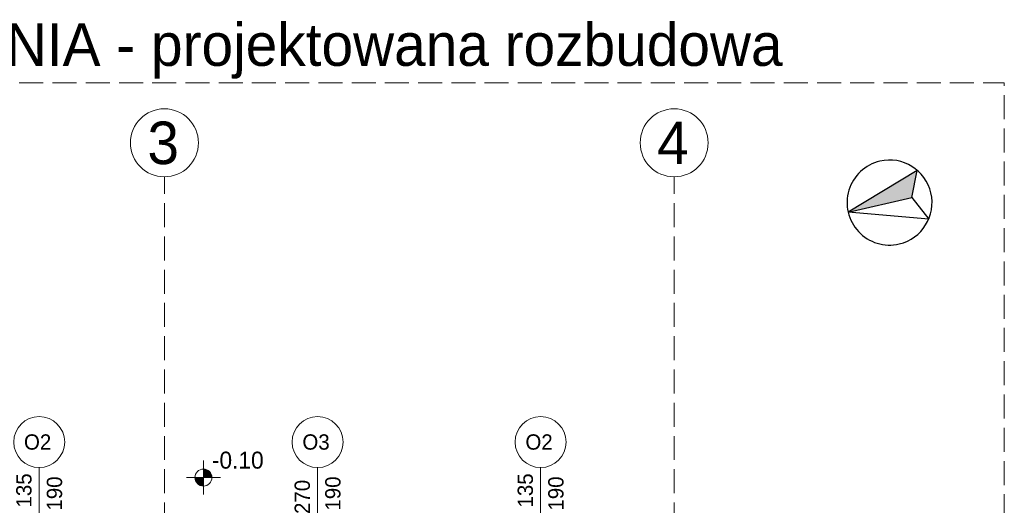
# Model space of a CAD drawing. Header units: millimetres. Extents: x -40063 to 512011, y 350190 to 687060.
# Tile 57 of 256: x 189209 to 200798, y 430411 to 436122. Entities that reach past the tile are written whole.
import ezdxf

# ---------------------------------------------------------------- set-up
doc = ezdxf.new("R2010")
doc.units = ezdxf.units.MM
doc.linetypes.add('Krawędzie ukryte', pattern=[391.222223, 282.222223, -109])
for name, color, linetype in [('2D - Ogólne', 8, 'Continuous'), ('Konstrukcja - Ściany zew', 8, 'Continuous'), ('Opisy - Teksty', 8, 'Continuous'), ('Wnętrze - Umeblowanie', 8, 'Continuous'), ('Wymiarowanie - Poziomy', 8, 'Continuous')]:
    doc.layers.add(name, color=color, linetype=linetype)
doc.styles.add('GENERATED_STYLE_2', font='txt')

# ---------------------------------------------------------------- blocks, each defined once
blk = doc.blocks.new('Znacznik O 16_129')
at = {"layer": 'Konstrukcja - Ściany zew', "color": 7, "linetype": 'Continuous', "lineweight": 13}
blk.add_line((0, 640), (0, -718), dxfattribs=at)
for start, end in [(0, 180), (180, 0)]:
    blk.add_arc((0, 940), 300, start, end, dxfattribs=at)
at = {"layer": 'Konstrukcja - Ściany zew', "color": 7, "lineweight": 13, "char_height": 180, "attachment_point": 7, "style": 'GENERATED_STYLE_2'}
for s, insert in [('{O3}', (-179, 848)), ('{hp 85}', (-359, -740))]:
    blk.add_mtext(s, dxfattribs=dict(at, insert=insert))
at = {"layer": 'Konstrukcja - Ściany zew', "color": 7, "lineweight": 13, "char_height": 180, "attachment_point": 7, "rotation": 90, "style": 'GENERATED_STYLE_2'}
for s, insert in [('{270}', (-88, 94)), ('{190}', (272, 134))]:
    blk.add_mtext(s, dxfattribs=dict(at, insert=insert))
blk = doc.blocks.new('Znacznik O 16_131')
at = {"layer": 'Konstrukcja - Ściany zew', "color": 7, "linetype": 'Continuous', "lineweight": 13}
blk.add_line((0, 640), (0, -718), dxfattribs=at)
for start, end in [(0, 180), (180, 0)]:
    blk.add_arc((0, 940), 300, start, end, dxfattribs=at)
at = {"layer": 'Konstrukcja - Ściany zew', "color": 7, "lineweight": 13, "char_height": 180, "attachment_point": 7, "style": 'GENERATED_STYLE_2'}
for s, insert in [('{O2}', (-179, 848)), ('{hp 85}', (-359, -740))]:
    blk.add_mtext(s, dxfattribs=dict(at, insert=insert))
at = {"layer": 'Konstrukcja - Ściany zew', "color": 7, "lineweight": 13, "char_height": 180, "attachment_point": 7, "rotation": 90, "style": 'GENERATED_STYLE_2'}
for s, insert in [('{135}', (-88, 170)), ('{190}', (272, 134))]:
    blk.add_mtext(s, dxfattribs=dict(at, insert=insert))
blk = doc.blocks.new('Znacznik O 16_132')
at = {"layer": 'Konstrukcja - Ściany zew', "color": 7, "linetype": 'Continuous', "lineweight": 13}
blk.add_line((0, 640), (0, -718), dxfattribs=at)
for start, end in [(0, 180), (180, 0)]:
    blk.add_arc((0, 940), 300, start, end, dxfattribs=at)
at = {"layer": 'Konstrukcja - Ściany zew', "color": 7, "lineweight": 13, "char_height": 180, "attachment_point": 7, "style": 'GENERATED_STYLE_2'}
for s, insert in [('{O2}', (-179, 848)), ('{hp 85}', (-359, -740))]:
    blk.add_mtext(s, dxfattribs=dict(at, insert=insert))
at = {"layer": 'Konstrukcja - Ściany zew', "color": 7, "lineweight": 13, "char_height": 180, "attachment_point": 7, "rotation": 90, "style": 'GENERATED_STYLE_2'}
for s, insert in [('{135}', (-88, 170)), ('{190}', (272, 134))]:
    blk.add_mtext(s, dxfattribs=dict(at, insert=insert))
blk = doc.blocks.new('Ściana_510', base_point=(4453486, -2133284))
at = {"layer": 'Konstrukcja - Ściany zew', "color": 7, "lineweight": 13}
for name, p in [('Znacznik O 16_131', (4464192, -2132834)), ('Znacznik O 16_129', (4467469, -2132834)), ('Znacznik O 16_132', (4470094, -2132834))]:
    blk.add_blockref(name, p, dxfattribs=at)
blk = doc.blocks.new('Linia_108', base_point=(4465666, -2150884))
at = {"layer": '2D - Ogólne', "color": 7, "linetype": 'Krawędzie ukryte', "lineweight": 13}
blk.add_line((4465666, -2150884), (4465666, -2128775), dxfattribs=at)
at = {"layer": '2D - Ogólne', "color": 7, "linetype": 'Continuous', "lineweight": 13}
blk.add_circle((4465666, -2128375), 400, dxfattribs=at)
blk = doc.blocks.new('Linia_109', base_point=(4471666, -2150884))
at = {"layer": '2D - Ogólne', "color": 7, "linetype": 'Krawędzie ukryte', "lineweight": 13}
blk.add_line((4471666, -2150884), (4471666, -2128775), dxfattribs=at)
at = {"layer": '2D - Ogólne', "color": 7, "linetype": 'Continuous', "lineweight": 13}
blk.add_circle((4471666, -2128375), 400, dxfattribs=at)
blk = doc.blocks.new('Koty wysokościowe_21', base_point=(4466125, -2132312))
at = {"layer": 'Wymiarowanie - Poziomy', "linetype": 'Continuous', "lineweight": 13}
for points in [[(4466125, -2132312), (4466225, -2132312), (4466217, -2132274), (4466195, -2132241), (4466163, -2132220), (4466125, -2132212)], [(4466125, -2132312), (4466025, -2132312), (4466032, -2132350), (4466054, -2132383), (4466086, -2132404), (4466125, -2132412)]]:
    blk.add_hatch(color=7, dxfattribs=at).paths.add_polyline_path(points)
at = {"layer": 'Wymiarowanie - Poziomy', "color": 7, "linetype": 'Continuous', "lineweight": 13}
for p, q in [((4466125, -2132512), (4466125, -2132112)), ((4465925, -2132312), (4466325, -2132312))]:
    blk.add_line(p, q, dxfattribs=at)
blk.add_circle((4466125, -2132312), 100, dxfattribs=at)
at = {"layer": 'Wymiarowanie - Poziomy', "color": 7, "insert": (4466225, -2132210), "char_height": 200, "attachment_point": 7, "style": 'GENERATED_STYLE_2'}
blk.add_mtext('{-0.10}', dxfattribs=at)

msp = doc.modelspace()

# ---------------------------------------------------------------- hatches: boundary and pattern name
at = {"layer": 'Wnętrze - Umeblowanie', "linetype": 'Continuous'}
msp.add_hatch(color=256, dxfattribs=at).paths.add_polyline_path([(198960.24764, 433857.80591), (199709.76073, 434032.80768), (199774.24238, 434349.66062)])

# ---------------------------------------------------------------- linework, layer by layer
at = {"layer": 'Konstrukcja - Ściany zew', "color": 6, "linetype": 'Krawędzie ukryte', "lineweight": 15, "flags": 128}
msp.add_lwpolyline([(170817.15794, 435378.03637), (200798.04652, 435378.03637), (200798.04652, 410789.96512), (170817.15794, 410789.96512)], close=True, dxfattribs=at)
at = {"layer": 'Wnętrze - Umeblowanie', "linetype": 'Continuous'}
for p, q in [((199774.24238, 434349.66062), (198960.24764, 433857.80591)), ((199709.76073, 434032.80768), (199774.24238, 434349.66062)), ((198960.24764, 433857.80591), (199709.76073, 434032.80768)), ((198960.24764, 433857.80591), (199709.76073, 434032.80768)), ((199709.76073, 434032.80768), (199907.88816, 433777.27062)), ((199907.88816, 433777.27062), (198960.24764, 433857.80591))]:
    msp.add_line(p, q, dxfattribs=at)
for start, end in [(103.142386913, 283.142386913), (283.142386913, 103.142386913)]:
    msp.add_arc((199447.15165, 433971.4918), 500, start, end, dxfattribs=at)

# ---------------------------------------------------------------- block references
at = {"layer": '2D - Ogólne', "color": 7, "linetype": 'Krawędzie ukryte', "lineweight": 13}
for name, p in [('Linia_108', (190912.34417, 412164.96512)), ('Linia_109', (196912.34417, 412164.96512))]:
    msp.add_blockref(name, p, dxfattribs=at)
at = {"layer": 'Konstrukcja - Ściany zew', "color": 7}
msp.add_blockref('Ściana_510', (178732.34417, 429764.72018), dxfattribs=at)
at = {"layer": 'Wymiarowanie - Poziomy', "color": 7, "lineweight": 13}
msp.add_blockref('Koty wysokościowe_21', (191371.02099, 430737.06282), dxfattribs=at)

# ---------------------------------------------------------------- texts
at = {"layer": 'Opisy - Teksty', "color": 6, "linetype": 'Continuous', "lineweight": 15, "insert": (181169.74652, 436078.97837), "char_height": 500, "attachment_point": 1, "style": 'GENERATED_STYLE_2'}
msp.add_mtext('{A - ZAKRES OPRACOWANIA - projektowana rozbudowa}', dxfattribs=at)
at = {"layer": 'Opisy - Teksty', "color": 5, "linetype": 'Continuous', "lineweight": 13, "char_height": 500, "attachment_point": 1, "style": 'GENERATED_STYLE_2'}
for s, insert in [('{3}', (190712.34392, 434923.66991)), ('{4}', (196712.34392, 434923.66991))]:
    msp.add_mtext(s, dxfattribs=dict(at, insert=insert))

doc.saveas('drawing.dxf')
